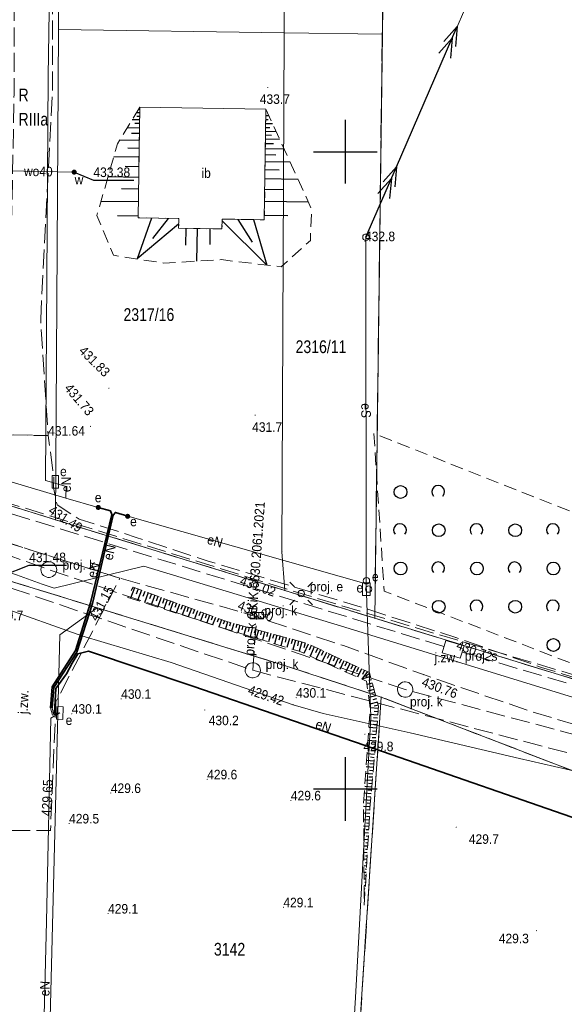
# Model space of a CAD drawing. Header units: metres. Extents: x 7417884 to 7418420, y 5565806 to 5566270.
# Tile 7 of 43: x 7417974 to 7418017, y 5566083 to 5566160. Entities that reach past the tile are written whole.
import ezdxf
from ezdxf.enums import TextEntityAlignment as Align

# ---------------------------------------------------------------- set-up
doc = ezdxf.new("R2010")
doc.units = ezdxf.units.M
for name, pattern in [('1.0_0.5', [1.5, 1, -0.5]), ('1.5_0.5', [2, 1.5, -0.5]), ('219-500', [0]), ('egkk-500', [0]), ('suep_sn_500', [0])]:
    doc.linetypes.add(name, pattern=pattern)
for name, color, linetype in [('000 Inne (niezydentyfikowane)', 7, 'Continuous'), ('203-punkt graniczny', 7, 'Continuous'), ('209-oznaczenie konturu klasyfikacyjnego', 7, 'Continuous'), ('210-oznaczenie konturu użytku gruntowego', 7, 'Continuous'), ('211-numer działki ewidencyjnej', 7, 'Continuous'), ('217-kontur klasyfikacyjny', 7, 'Continuous'), ('218-kontur użytku gruntowego', 7, 'Continuous'), ('219-działka ewidencyjna', 7, 'Continuous'), ('elektroenergetyczne urządzenie techniczne', 7, 'Continuous'), ('elektroenergetyczne urządzenie techniczne-Atr17', 7, 'Continuous'), ('inna budowla', 7, 'Continuous'), ('inna budowla-Atr17', 7, 'Continuous'), ('jezdnia', 7, 'Continuous'), ('jezdnia-Atr17', 7, 'Continuous'), ('komora podziemna - ob. projektowany', 7, 'Continuous'), ('komora podziemna - ob. projektowany-Atr17', 7, 'Continuous'), ('kratka ściekowa - ob. projektowany', 7, 'Continuous'), ('kratka ściekowa - ob. projektowany-Atr17', 7, 'Continuous'), ('latarnia - ob. projektowany', 7, 'Continuous'), ('latarnia - ob. projektowany-Atr17', 7, 'Continuous'), ('obudowa ochronna przewodu', 7, 'Continuous'), ('pikieta naturalna', 7, 'Continuous'), ('pikieta naturalna-Atr2', 7, 'Continuous'), ('pikieta sztuczna', 7, 'Continuous'), ('pikieta sztuczna-Atr2', 7, 'Continuous'), ('przewód elektroenergetyczny podziemny', 7, 'Continuous'), ('przewód elektroenergetyczny podziemny - ob. projektowany', 7, 'Continuous'), ('przewód elektroenergetyczny podziemny-Atr1', 7, 'Continuous'), ('przewód elektroenergetyczny średniego napięcia', 7, 'Continuous'), ('przewód gazowy', 7, 'Continuous'), ('przewód kanalizacyjny - ob. projektowany', 7, 'Continuous'), ('przewód kanalizacyjny - ob. projektowany-Atr1', 7, 'Continuous'), ('przewód specjalny - ob. projektowany', 7, 'Continuous'), ('przewód wodociągowy', 7, 'Continuous'), ('przewód wodociągowy-Atr1', 7, 'Continuous'), ('rzędna', 7, 'Continuous'), ('rzędna-Atr2', 7, 'Continuous'), ('skarpa nieumocniona', 7, 'Continuous'), ('szafa elektroenergetyczna lub kontener', 7, 'Continuous'), ('szafa elektroenergetyczna lub kontener-Atr17', 7, 'Continuous'), ('słup przewodów napowietrznych', 7, 'Continuous'), ('właz do komory lub kanału - okrągły', 7, 'Continuous'), ('właz do komory lub kanału - okrągły-Atr17', 7, 'Continuous'), ('zadrzewienie  zakrzewienie', 7, 'Continuous'), ('zasuwa lub zawór', 7, 'Continuous'), ('zasuwa lub zawór-Atr17', 7, 'Continuous')]:
    doc.layers.add(name, color=color, linetype=linetype)
doc.styles.get("Standard").update_dxf_attribs({"font": 'arial.ttf'})

# ---------------------------------------------------------------- blocks, each defined once
blk = doc.blocks.new('203')
at = {"linetype": 'Continuous', "lineweight": 0}
h = blk.add_hatch(color=0, dxfattribs=at)
edge = h.paths.add_edge_path()
edge.add_arc((0, 0), 0.045, 0, 360)
blk = doc.blocks.new('PW01')
at = {"linetype": 'Continuous', "lineweight": 13}
h = blk.add_hatch(color=0, dxfattribs=at)
edge = h.paths.add_edge_path()
edge.add_arc((0, 0), 0.045, 0, 360)
blk = doc.blocks.new('US25')
at = {"linetype": 'Continuous', "lineweight": 0}
h = blk.add_hatch(color=0, dxfattribs=at)
edge = h.paths.add_edge_path()
edge.add_arc((0, 0), 0.2, 0, 360)
blk = doc.blocks.new('OTZK1')
at = {"color": 0, "linetype": 'Continuous'}
blk.add_circle((0, 0), 0.5, dxfattribs=at)
blk = doc.blocks.new('OTZK2')
at = {"color": 0, "linetype": 'Continuous'}
blk.add_arc((0, 0), 0.5, 318.85, 221.162, dxfattribs=at)
blk = doc.blocks.new('US15')
at = {"color": 0, "linetype": 'Continuous', "lineweight": 13}
blk.add_circle((0, 0), 0.25, dxfattribs=at)
blk = doc.blocks.new('US18')
at = {"color": 0, "linetype": 'Continuous', "lineweight": 13}
for p, q in [((-0.5, -0.25), (-0.5, 0.25)), ((-0.5, 0.25), (0.5, 0.25)), ((0.5, -0.25), (0.5, 0.25)), ((-0.5, -0.25), (0.5, -0.25))]:
    blk.add_line(p, q, dxfattribs=at)
blk = doc.blocks.new('US22')
at = {"color": 0, "linetype": 'Continuous', "lineweight": 13}
blk.add_circle((0, 0), 0.25, dxfattribs=at)
blk = doc.blocks.new('SUEP2')
at = {"color": 0, "linetype": 'Continuous'}
for p, q in [((0, 0), (6.027, 0)), ((5.027, 0), (3.527, 0.5)), ((5.027, 0), (3.527, -0.5)), ((6.027, 0), (4.527, 0.5)), ((6.027, 0), (4.527, -0.5)), ((6.027, 0), (18.027, 0)), ((17.027, 0), (15.527, 0.5)), ((17.027, 0), (15.527, -0.5)), ((18.027, 0), (16.527, 0.5)), ((18.027, 0), (16.527, -0.5))]:
    blk.add_line(p, q, dxfattribs=at)
blk = doc.blocks.new('US05')
at = {"color": 0, "linetype": 'Continuous', "lineweight": 13}
for p, q in [((-0.525, -0.25), (-0.525, 0.25)), ((-0.525, 0.25), (-0.175, 0.25)), ((-0.175, -0.25), (-0.175, 0.25)), ((-0.175, 0.25), (0.175, 0.25)), ((0.175, -0.25), (0.175, 0.25)), ((0.175, 0.25), (0.525, 0.25)), ((0.525, -0.25), (0.525, 0.25)), ((-0.525, -0.25), (-0.175, -0.25)), ((-0.175, -0.25), (0.175, -0.25)), ((0.175, -0.25), (0.525, -0.25))]:
    blk.add_line(p, q, dxfattribs=at)
blk = doc.blocks.new('SM01')
at = {"color": 0, "linetype": 'Continuous', "lineweight": 13}
for p, q in [((-0.53, 0.531), (-0.883, 0.884)), ((0.531, 0.531), (0.884, 0.884)), ((-0.53, -0.53), (-0.883, -0.883)), ((0.531, -0.53), (0.884, -0.883))]:
    blk.add_line(p, q, dxfattribs=at)
blk.add_circle((0, 0), 0.25, dxfattribs=at)

msp = doc.modelspace()

# ---------------------------------------------------------------- linework, layer by layer
at = {"color": 0}
for p, q in [((7418000, 5566147.5), (7418000, 5566152.5)), ((7418000, 5566147.5), (7418000, 5566152.5)), ((7417997.5, 5566150), (7418000, 5566150)), ((7418000, 5566150), (7418002.5, 5566150)), ((7418000, 5566097.5), (7418000, 5566102.5)), ((7418000, 5566097.5), (7418000, 5566102.5)), ((7417997.5, 5566100), (7418000, 5566100)), ((7418000, 5566100), (7418002.5, 5566100))]:
    msp.add_line(p, q, dxfattribs=at)
at = {"layer": '000 Inne (niezydentyfikowane)', "color": 7, "linetype": 'Continuous', "lineweight": 25, "flags": 128}
for points in [[(7417983.85, 5566153.04), (7417983.59, 5566153.04)], [(7417983.86, 5566153.31), (7417983.81, 5566153.32)], [(7417983.84, 5566152.49), (7417983.25, 5566152.5)], [(7417983.85, 5566152.76), (7417983.63, 5566152.77)], [(7417993.75, 5566152.84), (7417993.99, 5566152.84)], [(7417993.75, 5566152.53), (7417993.94, 5566152.53)], [(7417983.84, 5566151.86), (7417982.87, 5566151.87)], [(7417983.84, 5566152.21), (7417983.46, 5566152.22)], [(7417993.73, 5566151.6), (7417994.56, 5566151.59)], [(7417993.74, 5566152.22), (7417994.28, 5566152.21)], [(7417993.74, 5566151.91), (7417994.08, 5566151.91)], [(7417983.82, 5566150.88), (7417982.28, 5566150.9)], [(7417983.83, 5566151.42), (7417983.22, 5566151.43)], [(7417993.73, 5566151.32), (7417994.21, 5566151.31)], [(7417993.73, 5566151.01), (7417994.83, 5566150.99)], [(7417983.81, 5566150.26), (7417982.91, 5566150.27)], [(7417993.71, 5566150.24), (7417995.19, 5566150.22)], [(7417993.72, 5566150.65), (7417994.36, 5566150.64)], [(7417983.8, 5566149.58), (7417981.82, 5566149.61)], [(7417993.7, 5566149.23), (7417995.65, 5566149.2)], [(7417993.71, 5566149.77), (7417994.55, 5566149.76)], [(7417983.79, 5566148.82), (7417982.7, 5566148.84)], [(7417993.69, 5566148.61), (7417994.81, 5566148.59)], [(7417983.78, 5566147.99), (7417981.36, 5566148.02)], [(7417993.68, 5566147.89), (7417996.27, 5566147.85)], [(7417983.76, 5566147.07), (7417982.43, 5566147.09)], [(7417993.67, 5566147.06), (7417995.16, 5566147.04)], [(7417983.75, 5566146.06), (7417980.81, 5566146.1)], [(7417993.65, 5566146.11), (7417997.09, 5566146.06)], [(7417983.73, 5566144.95), (7417982.11, 5566144.98)], [(7417984.77, 5566144.79), (7417983.65, 5566141.59)], [(7417986.09, 5566144.77), (7417984.87, 5566143.18)], [(7417990.32, 5566144.58), (7417993.83, 5566141.1)], [(7417991.56, 5566144.69), (7417992.69, 5566142.9)], [(7417992.79, 5566144.67), (7417993.83, 5566141.1)], [(7417993.64, 5566145.01), (7417995.48, 5566144.99)], [(7417986.91, 5566144.31), (7417983.65, 5566141.59)], [(7417987.47, 5566143.98), (7417987.45, 5566142.67)], [(7417988.36, 5566143.97), (7417988.32, 5566141.42)], [(7417989.37, 5566143.95), (7417989.36, 5566142.72)], [(7417983.45, 5566115.79), (7417983.14, 5566114.96)], [(7417983.72, 5566115.69), (7417983.57, 5566115.28)], [(7417983.99, 5566115.59), (7417983.69, 5566114.78)], [(7417984.25, 5566115.49), (7417984.11, 5566115.09)], [(7417984.52, 5566115.4), (7417984.23, 5566114.61)], [(7417984.77, 5566115.3), (7417984.63, 5566114.91)], [(7417985.03, 5566115.21), (7417984.75, 5566114.44)], [(7417985.28, 5566115.11), (7417985.14, 5566114.73)], [(7417985.53, 5566115.02), (7417985.26, 5566114.27)], [(7417985.78, 5566114.93), (7417985.64, 5566114.56)], [(7417986.02, 5566114.84), (7417985.75, 5566114.11)], [(7417986.26, 5566114.76), (7417986.13, 5566114.4)], [(7417986.49, 5566114.67), (7417986.23, 5566113.96)], [(7417986.73, 5566114.58), (7417986.6, 5566114.23)], [(7417986.97, 5566114.5), (7417986.71, 5566113.8)], [(7417987.2, 5566114.41), (7417987.08, 5566114.07)], [(7417987.44, 5566114.32), (7417987.19, 5566113.65)], [(7417987.67, 5566114.24), (7417987.55, 5566113.9)], [(7417987.91, 5566114.15), (7417987.67, 5566113.5)], [(7417988.15, 5566114.06), (7417988.03, 5566113.74)], [(7417988.38, 5566113.98), (7417988.15, 5566113.34)], [(7417988.62, 5566113.89), (7417988.5, 5566113.58)], [(7417988.85, 5566113.8), (7417988.63, 5566113.19)], [(7417989.09, 5566113.72), (7417988.98, 5566113.41)], [(7417989.33, 5566113.63), (7417989.11, 5566113.03)], [(7417989.56, 5566113.54), (7417989.45, 5566113.25)], [(7417989.8, 5566113.46), (7417989.58, 5566112.88)], [(7417990.03, 5566113.37), (7417989.93, 5566113.09)], [(7417990.27, 5566113.28), (7417990.06, 5566112.72)], [(7417990.51, 5566113.2), (7417990.4, 5566112.92)], [(7417990.75, 5566113.12), (7417990.59, 5566112.56)], [(7417990.99, 5566113.06), (7417990.91, 5566112.77)], [(7417991.23, 5566112.99), (7417991.07, 5566112.41)], [(7417991.47, 5566112.93), (7417991.39, 5566112.63)], [(7417991.72, 5566112.86), (7417991.55, 5566112.27)], [(7417991.96, 5566112.79), (7417991.88, 5566112.49)], [(7417992.2, 5566112.73), (7417992.04, 5566112.12)], [(7417992.44, 5566112.66), (7417992.36, 5566112.35)], [(7417992.69, 5566112.6), (7417992.52, 5566111.97)], [(7417992.93, 5566112.53), (7417992.84, 5566112.22)], [(7417993.17, 5566112.46), (7417993, 5566111.83)], [(7417993.41, 5566112.4), (7417993.33, 5566112.08)], [(7417993.66, 5566112.33), (7417993.48, 5566111.68)], [(7417993.9, 5566112.27), (7417993.81, 5566111.94)], [(7417994.14, 5566112.2), (7417993.96, 5566111.53)], [(7417994.38, 5566112.13), (7417994.29, 5566111.8)], [(7417994.63, 5566112.07), (7417994.44, 5566111.39)], [(7417994.87, 5566112), (7417994.77, 5566111.66)], [(7417995.11, 5566111.94), (7417994.92, 5566111.24)], [(7417995.35, 5566111.87), (7417995.26, 5566111.52)], [(7417995.6, 5566111.8), (7417995.4, 5566111.09)], [(7417995.84, 5566111.74), (7417995.74, 5566111.38)], [(7417996.08, 5566111.67), (7417995.88, 5566110.95)], [(7417996.33, 5566111.61), (7417996.23, 5566111.24)], [(7417996.58, 5566111.54), (7417996.38, 5566110.8)], [(7417996.84, 5566111.47), (7417996.73, 5566111.08)], [(7417997.08, 5566111.37), (7417996.74, 5566110.63)], [(7417997.32, 5566111.25), (7417997.16, 5566110.89)], [(7417997.56, 5566111.14), (7417997.23, 5566110.42)], [(7417997.8, 5566111.03), (7417997.64, 5566110.67)], [(7417998.04, 5566110.92), (7417997.71, 5566110.21)], [(7417998.27, 5566110.81), (7417998.11, 5566110.46)], [(7417998.51, 5566110.7), (7417998.18, 5566110)], [(7417998.74, 5566110.59), (7417998.58, 5566110.24)], [(7417998.97, 5566110.49), (7417998.65, 5566109.79)], [(7417999.2, 5566110.38), (7417999.04, 5566110.03)], [(7417999.43, 5566110.27), (7417999.11, 5566109.59)], [(7417999.66, 5566110.17), (7417999.5, 5566109.83)], [(7417999.88, 5566110.06), (7417999.57, 5566109.38)], [(7418000.11, 5566109.96), (7417999.96, 5566109.62)], [(7418000.34, 5566109.85), (7418000.03, 5566109.18)], [(7418000.58, 5566109.74), (7418000.42, 5566109.41)], [(7418000.81, 5566109.63), (7418000.5, 5566108.97)], [(7418001.04, 5566109.53), (7418000.88, 5566109.2)], [(7418001.27, 5566109.42), (7418000.96, 5566108.77)], [(7418001.73, 5566109.21), (7418001.29, 5566108.62)], [(7418001.5, 5566109.31), (7418001.35, 5566108.99)], [(7418001.91, 5566109.06), (7418001.6, 5566108.84)], [(7418001.98, 5566108.81), (7418001.29, 5566108.62)], [(7418002.11, 5566108.31), (7418001.7, 5566108.2)], [(7418002.05, 5566108.56), (7418001.85, 5566108.51)], [(7418002.25, 5566107.81), (7418001.77, 5566107.68)], [(7418002.18, 5566108.06), (7418001.96, 5566108)], [(7418002.32, 5566107.56), (7418002.06, 5566107.49)], [(7418002.39, 5566107.31), (7418001.84, 5566107.17)], [(7418002.52, 5566106.82), (7418001.91, 5566106.65)], [(7418002.45, 5566107.07), (7418002.16, 5566106.99)], [(7418002.59, 5566106.31), (7418001.95, 5566106.37)], [(7418002.57, 5566106.05), (7418002.25, 5566106.08)], [(7418002.59, 5566106.57), (7418002.26, 5566106.5)], [(7418002.51, 5566105.28), (7418001.88, 5566105.34)], [(7418002.55, 5566105.8), (7418001.92, 5566105.85)], [(7418002.53, 5566105.54), (7418002.21, 5566105.57)], [(7418002.46, 5566104.77), (7418001.84, 5566104.82)], [(7418002.44, 5566104.51), (7418002.13, 5566104.54)], [(7418002.49, 5566105.03), (7418002.17, 5566105.05)], [(7418002.38, 5566103.74), (7418001.77, 5566103.79)], [(7418002.42, 5566104.25), (7418001.81, 5566104.3)], [(7418002.4, 5566104), (7418002.09, 5566104.02)], [(7418002.33, 5566103.22), (7418001.74, 5566103.27)], [(7418002.31, 5566102.97), (7418002.01, 5566102.99)], [(7418002.35, 5566103.48), (7418002.05, 5566103.51)], [(7418002.24, 5566102.19), (7418001.66, 5566102.24)], [(7418002.29, 5566102.71), (7418001.7, 5566102.76)], [(7418002.27, 5566102.45), (7418001.97, 5566102.48)], [(7418002.2, 5566101.68), (7418001.63, 5566101.73)], [(7418002.18, 5566101.42), (7418001.89, 5566101.45)], [(7418002.22, 5566101.94), (7418001.93, 5566101.96)], [(7418002.11, 5566100.65), (7418001.56, 5566100.7)], [(7418002.16, 5566101.16), (7418001.59, 5566101.21)], [(7418002.14, 5566100.91), (7418001.85, 5566100.93)], [(7418002.07, 5566100.13), (7418001.52, 5566100.18)], [(7418002.05, 5566099.88), (7418001.77, 5566099.9)], [(7418002.09, 5566100.39), (7418001.81, 5566100.42)], [(7418001.98, 5566099.1), (7418001.45, 5566099.15)], [(7418002.03, 5566099.62), (7418001.48, 5566099.67)], [(7418002, 5566099.36), (7418001.73, 5566099.38)], [(7418001.94, 5566098.59), (7418001.42, 5566098.63)], [(7418001.92, 5566098.33), (7418001.67, 5566098.35)], [(7418001.96, 5566098.85), (7418001.7, 5566098.87)], [(7418001.91, 5566098.07), (7418001.42, 5566098.1)], [(7418001.87, 5566097.56), (7418001.43, 5566097.58)], [(7418001.89, 5566097.82), (7418001.66, 5566097.83)], [(7418001.84, 5566097.04), (7418001.43, 5566097.07)], [(7418001.83, 5566096.78), (7418001.63, 5566096.8)], [(7418001.86, 5566097.3), (7418001.65, 5566097.31)], [(7418001.81, 5566096.53), (7418001.44, 5566096.55)], [(7418001.78, 5566096.01), (7418001.44, 5566096.03)], [(7418001.8, 5566096.27), (7418001.62, 5566096.28)], [(7418001.75, 5566095.5), (7418001.44, 5566095.51)], [(7418001.74, 5566095.24), (7418001.59, 5566095.25)], [(7418001.77, 5566095.75), (7418001.61, 5566095.76)], [(7418001.72, 5566094.98), (7418001.45, 5566095)], [(7418001.69, 5566094.46), (7418001.45, 5566094.48)], [(7418001.71, 5566094.72), (7418001.58, 5566094.73)], [(7418001.66, 5566093.95), (7418001.46, 5566093.96)], [(7418001.65, 5566093.69), (7418001.55, 5566093.7)], [(7418001.68, 5566094.21), (7418001.57, 5566094.21)], [(7418001.63, 5566093.43), (7418001.46, 5566093.44)], [(7418001.6, 5566092.92), (7418001.46, 5566092.92)], [(7418001.62, 5566093.17), (7418001.54, 5566093.18)], [(7418001.57, 5566092.4), (7418001.47, 5566092.41)], [(7418001.56, 5566092.14), (7418001.51, 5566092.15)], [(7418001.59, 5566092.66), (7418001.53, 5566092.66)], [(7418001.54, 5566091.88), (7418001.47, 5566091.89)], [(7418001.51, 5566091.37), (7418001.48, 5566091.37)], [(7418001.52, 5566091.63), (7418001.5, 5566091.63)]]:
    msp.add_lwpolyline(points, dxfattribs=at)
at = {"layer": '217-kontur klasyfikacyjny', "color": 92, "linetype": 'egkk-500', "lineweight": 18, "flags": 128}
for points in [[(7418002.31, 5566113.39), (7418003.01, 5566168.1)], [(7418003.01, 5566168.1), (7418002.31, 5566113.39)], [(7417973.25, 5566122.36), (7417977.24, 5566121.12)], [(7417977.24, 5566121.12), (7417995.25, 5566115.57)], [(7417980.52, 5566114.21), (7417973.19, 5566116.46)], [(7417995.25, 5566115.57), (7418002.31, 5566113.39)], [(7417995.31, 5566109.66), (7417980.52, 5566114.21)], [(7418002.31, 5566113.39), (7418021.68, 5566107.46)], [(7418002.81, 5566107.21), (7417995.31, 5566109.66)], [(7418021.79, 5566099.9), (7418002.81, 5566107.21)]]:
    msp.add_lwpolyline(points, dxfattribs=at)
at = {"layer": '217-kontur klasyfikacyjny', "color": 92, "linetype": 'egkk-500', "lineweight": 18}
for points in [[(7418000.565, 5566072.648), (7418002.81, 5566107.21)], [(7418002.81, 5566107.21), (7418000.565, 5566072.648)]]:
    msp.add_lwpolyline(points, dxfattribs=at)
at = {"layer": '218-kontur użytku gruntowego', "color": 3, "linetype": '1.0_0.5', "lineweight": 18, "ltscale": 2, "flags": 128}
for points in [[(7418002.31, 5566113.39), (7418003.01, 5566168.1)], [(7418003.01, 5566168.1), (7418002.31, 5566113.39)], [(7417973.25, 5566122.36), (7417977.24, 5566121.12)], [(7417977.24, 5566121.12), (7417973.25, 5566122.36)], [(7417977.24, 5566121.12), (7417995.25, 5566115.57)], [(7417995.25, 5566115.57), (7417977.24, 5566121.12)], [(7417973.19, 5566116.46), (7417980.52, 5566114.21)], [(7417980.52, 5566114.21), (7417973.19, 5566116.46)], [(7417995.25, 5566115.57), (7418002.31, 5566113.39)], [(7418002.31, 5566113.39), (7417995.25, 5566115.57)], [(7417980.52, 5566114.21), (7417995.31, 5566109.66)], [(7417995.31, 5566109.66), (7417980.52, 5566114.21)], [(7418002.31, 5566113.39), (7418021.68, 5566107.46)], [(7418021.68, 5566107.46), (7418002.31, 5566113.39)], [(7417995.31, 5566109.66), (7418002.81, 5566107.21)], [(7418002.81, 5566107.21), (7417995.31, 5566109.66)], [(7418002.81, 5566107.21), (7418021.79, 5566099.9)], [(7418021.79, 5566099.9), (7418002.81, 5566107.21)]]:
    msp.add_lwpolyline(points, dxfattribs=at)
at = {"layer": '218-kontur użytku gruntowego', "color": 3, "linetype": '1.0_0.5', "lineweight": 18, "ltscale": 2}
for points in [[(7418000.565, 5566072.648), (7418002.81, 5566107.21)], [(7418002.81, 5566107.21), (7418000.565, 5566072.648)]]:
    msp.add_lwpolyline(points, dxfattribs=at)
at = {"layer": '219-działka ewidencyjna', "color": 7, "linetype": '219-500', "lineweight": 18, "flags": 128}
for points in [[(7417995.19, 5566159.33), (7417995.37, 5566201.89)], [(7417977.49, 5566159.58), (7417977.67, 5566188.09)], [(7418003.01, 5566168.1), (7418002.9, 5566159.22)], [(7417977.24, 5566121.12), (7417977.49, 5566159.58)], [(7417977.49, 5566159.58), (7417995.19, 5566159.33)], [(7417995.02, 5566118.61), (7417995.19, 5566159.33)], [(7417995.19, 5566159.33), (7418002.9, 5566159.22)], [(7418002.31, 5566113.39), (7418002.9, 5566159.22)], [(7417973.25, 5566122.36), (7417977.24, 5566121.12)], [(7417995.25, 5566115.57), (7417977.24, 5566121.12)], [(7417995.02, 5566118.61), (7417995.25, 5566115.57)], [(7417973.19, 5566116.46), (7417980.52, 5566114.21)], [(7417995.25, 5566115.57), (7418002.31, 5566113.39)], [(7417977.58, 5566112.09), (7417980.52, 5566114.21)], [(7417995.31, 5566109.66), (7417980.52, 5566114.21)], [(7418021.68, 5566107.46), (7418002.31, 5566113.39)], [(7418002.81, 5566107.21), (7417995.31, 5566109.66)], [(7418021.79, 5566099.9), (7418002.81, 5566107.21)]]:
    msp.add_lwpolyline(points, dxfattribs=at)
at = {"layer": '219-działka ewidencyjna', "color": 7, "linetype": '219-500', "lineweight": 18}
for points in [[(7417976.755, 5566078.92), (7417977.58, 5566112.09)], [(7418002.81, 5566107.21), (7418000.565, 5566072.648)]]:
    msp.add_lwpolyline(points, dxfattribs=at)
at = {"layer": 'elektroenergetyczne urządzenie techniczne', "color": 1, "linetype": 'Continuous', "lineweight": 18, "flags": 128}
msp.add_lwpolyline([(7418001.95, 5566115.18), (7418001.35, 5566115.18), (7418001.35, 5566116.18), (7418001.95, 5566116.18)], close=True, dxfattribs=at)
at = {"layer": 'inna budowla', "color": 7, "linetype": 'Continuous', "lineweight": 18, "flags": 128}
msp.add_lwpolyline([(7417983.86, 5566153.49), (7417983.73, 5566144.81), (7417986.92, 5566144.76), (7417986.91, 5566143.99), (7417990.31, 5566143.94), (7417990.32, 5566144.71), (7417993.63, 5566144.66), (7417993.76, 5566153.34)], close=True, dxfattribs=at)
at = {"layer": 'jezdnia', "color": 7, "linetype": '1.5_0.5', "lineweight": 18, "flags": 128}
for points in [[(7418031.82, 5566104.75), (7418023.52, 5566107.01), (7418015.39, 5566109.54), (7418008.66, 5566111.88), (7418000.97, 5566114.35), (7417992.84, 5566116.79), (7417989.14, 5566117.91), (7417983.57, 5566119.74), (7417979.09, 5566121.18), (7417977.38, 5566122.29), (7417977.08, 5566123.65), (7417977.11, 5566124.45), (7417976.67, 5566127.72), (7417973.49, 5566127.79), (7417973.08, 5566124.5), (7417971.88, 5566123.75), (7417970.14, 5566123.74), (7417968.67, 5566123.97), (7417968.55, 5566125.54), (7417962.09, 5566127.5), (7417962.16, 5566125.97), (7417952.02, 5566129.41), (7417947.37, 5566131.38), (7417944.11, 5566133.28), (7417940.94, 5566136.57), (7417937.25, 5566146.15), (7417936.65, 5566153.82), (7417937.17, 5566182.38), (7417937.37, 5566201.25), (7417937.46, 5566203.15), (7417937.9, 5566212.37), (7417937.8, 5566218.49), (7417941.11, 5566219.86), (7417941.03, 5566222.13), (7417941, 5566222.98), (7417937.08, 5566223.49), (7417936.87, 5566225.59), (7417932.73, 5566225.63), (7417932.69, 5566225.36), (7417932.84, 5566221.11), (7417932.91, 5566219.54), (7417932.91, 5566219.38), (7417934.62, 5566218.28), (7417934.42, 5566214.77), (7417935.02, 5566213.05), (7417934.67, 5566200.06), (7417934.36, 5566192.92), (7417933.73, 5566181.99), (7417933.76, 5566167), (7417933.36, 5566144.91), (7417934.47, 5566144.74), (7417935.36, 5566139.31), (7417937.8, 5566135.23), (7417941.71, 5566130.56), (7417945.01, 5566128.01), (7417947.69, 5566127.12), (7417952.01, 5566125.78), (7417960.93, 5566123.11), (7417968.74, 5566120.91), (7417973.05, 5566119.46), (7417982.3, 5566116.53), (7417991.85, 5566113.87), (7417999.84, 5566111.25), (7418006.13, 5566108.97), (7418014.33, 5566106.16), (7418022.98, 5566103.54), (7418031.13, 5566101.12)], [(7417976.08, 5566136.83), (7417977, 5566154.67), (7417977.02, 5566159.58), (7417976.96, 5566170.6), (7417977, 5566177.66), (7417977.15, 5566184.55), (7417977.45, 5566190.52), (7417977.31, 5566200.91), (7417974.85, 5566201.16), (7417974.27, 5566185.15), (7417974.04, 5566170.88), (7417973.99, 5566154.49), (7417973.49, 5566127.79), (7417976.67, 5566127.72)], [(7417982.3, 5566116.53), (7417973.05, 5566119.46), (7417973.01, 5566110.11), (7417972.2, 5566096.73), (7417976.85, 5566096.73), (7417977.28, 5566106.84)]]:
    msp.add_lwpolyline(points, close=True, dxfattribs=at)
at = {"layer": 'komora podziemna - ob. projektowany', "color": 34, "linetype": 'Continuous', "lineweight": 18, "flags": 128}
for points in [[(7417977.34, 5566117.19), (7417977.32, 5566117.06), (7417977.28, 5566116.94), (7417977.21, 5566116.83), (7417977.12, 5566116.74), (7417977.01, 5566116.67), (7417976.89, 5566116.62), (7417976.77, 5566116.6), (7417976.64, 5566116.6), (7417976.51, 5566116.63), (7417976.4, 5566116.69), (7417976.29, 5566116.76), (7417976.21, 5566116.86), (7417976.15, 5566116.98), (7417976.11, 5566117.1), (7417976.1, 5566117.23), (7417976.12, 5566117.36), (7417976.16, 5566117.48), (7417976.23, 5566117.59), (7417976.32, 5566117.68), (7417976.43, 5566117.75), (7417976.55, 5566117.8), (7417976.67, 5566117.82), (7417976.8, 5566117.82), (7417976.93, 5566117.79), (7417977.04, 5566117.73), (7417977.15, 5566117.66), (7417977.23, 5566117.56), (7417977.29, 5566117.44), (7417977.33, 5566117.32)], [(7417993.28, 5566109.54), (7417993.32, 5566109.42), (7417993.33, 5566109.29), (7417993.31, 5566109.17), (7417993.27, 5566109.05), (7417993.2, 5566108.95), (7417993.12, 5566108.86), (7417993.01, 5566108.79), (7417992.9, 5566108.74), (7417992.77, 5566108.72), (7417992.65, 5566108.72), (7417992.53, 5566108.75), (7417992.42, 5566108.8), (7417992.32, 5566108.88), (7417992.24, 5566108.97), (7417992.18, 5566109.08), (7417992.14, 5566109.2), (7417992.13, 5566109.33), (7417992.15, 5566109.45), (7417992.19, 5566109.57), (7417992.26, 5566109.67), (7417992.34, 5566109.76), (7417992.45, 5566109.83), (7417992.56, 5566109.88), (7417992.69, 5566109.9), (7417992.81, 5566109.9), (7417992.93, 5566109.87), (7417993.04, 5566109.82), (7417993.14, 5566109.74), (7417993.22, 5566109.65)], [(7418005.12, 5566107.37), (7418005.02, 5566107.29), (7418004.9, 5566107.23), (7418004.78, 5566107.2), (7418004.65, 5566107.2), (7418004.53, 5566107.22), (7418004.41, 5566107.26), (7418004.31, 5566107.33), (7418004.22, 5566107.42), (7418004.15, 5566107.53), (7418004.11, 5566107.65), (7418004.09, 5566107.77), (7418004.09, 5566107.9), (7418004.13, 5566108.02), (7418004.18, 5566108.13), (7418004.27, 5566108.23), (7418004.36, 5566108.31), (7418004.48, 5566108.37), (7418004.6, 5566108.4), (7418004.73, 5566108.4), (7418004.85, 5566108.38), (7418004.97, 5566108.34), (7418005.07, 5566108.27), (7418005.16, 5566108.18), (7418005.23, 5566108.07), (7418005.27, 5566107.95), (7418005.29, 5566107.83), (7418005.29, 5566107.7), (7418005.25, 5566107.58), (7418005.2, 5566107.47)]]:
    msp.add_lwpolyline(points, close=True, dxfattribs=at)
at = {"layer": 'komora podziemna - ob. projektowany', "color": 7, "linetype": 'Continuous', "lineweight": 18, "flags": 128}
msp.add_lwpolyline([(7418007.87, 5566111.65), (7418009.31, 5566111.22), (7418009.02, 5566110.26), (7418007.59, 5566110.69)], close=True, dxfattribs=at)
at = {"layer": 'obudowa ochronna przewodu', "color": 7, "linetype": 'Continuous', "lineweight": 35, "flags": 128}
for points in [[(7417976.85, 5566106.35), (7417976.98, 5566108), (7417978.81, 5566110.87), (7417979.98, 5566114.61), (7417981.66, 5566121.54), (7417981.55, 5566121.82), (7417980.6, 5566122.09)], [(7417982.91, 5566121.39), (7417981.95, 5566121.7), (7417981.78, 5566121.48), (7417980.14, 5566114.56), (7417978.92, 5566110.74), (7417977.1, 5566107.95), (7417976.98, 5566106.36)], [(7417977.16, 5566105.96), (7417977.26, 5566107.87), (7417978.11, 5566109.04), (7417978.56, 5566109.87), (7417979, 5566110.61), (7417979.84, 5566110.82), (7417988.02, 5566108.07), (7418002.32, 5566103.14), (7418019.65, 5566097.13), (7418020.05, 5566097.42)]]:
    msp.add_lwpolyline(points, dxfattribs=at)
at = {"layer": 'przewód elektroenergetyczny podziemny', "color": 1, "linetype": 'Continuous', "lineweight": 18, "flags": 128}
for points in [[(7417976.97, 5566176.35), (7417976.67, 5566155.93), (7417976.45, 5566124.2), (7417977.11, 5566124.03)], [(7418001.63, 5566116.09), (7418001.61, 5566143.29)], [(7417961.63, 5566127.71), (7417978.06, 5566122.81)], [(7417977.11, 5566124.03), (7417978.07, 5566123.73), (7417978.06, 5566122.81)], [(7417980.6, 5566122.09), (7417978.06, 5566122.81)], [(7417980.6, 5566122.09), (7417981.55, 5566121.82), (7417981.66, 5566121.54), (7417979.98, 5566114.61), (7417978.81, 5566110.87), (7417976.98, 5566108), (7417976.85, 5566106.35), (7417977.01, 5566105.78), (7417977.44, 5566105.88), (7417977.59, 5566105.96)], [(7417982.91, 5566121.39), (7417981.95, 5566121.7), (7417981.78, 5566121.48), (7417980.14, 5566114.56), (7417978.92, 5566110.74), (7417977.1, 5566107.95), (7417976.98, 5566106.36), (7417977.08, 5566105.9), (7417977.44, 5566105.88), (7417977.59, 5566105.96)], [(7418001.63, 5566116.09), (7417982.91, 5566121.39)], [(7417977.59, 5566105.96), (7417977.44, 5566105.95), (7417977.16, 5566105.96), (7417977.26, 5566107.87), (7417978.11, 5566109.04), (7417978.56, 5566109.87), (7417979, 5566110.61), (7417979.84, 5566110.82), (7417988.02, 5566108.07), (7418002.32, 5566103.14), (7418019.65, 5566097.13), (7418020.05, 5566097.42), (7418020.22, 5566097.52)]]:
    msp.add_lwpolyline(points, dxfattribs=at)
at = {"layer": 'przewód elektroenergetyczny podziemny', "color": 1, "linetype": 'Continuous', "lineweight": 18}
for points in [[(7418001.63, 5566116.09), (7418001.99, 5566105.63), (7418000.78, 5566083.63), (7418000.15, 5566072.757)], [(7417976.27, 5566079.047), (7417976.54, 5566089.61), (7417976.88, 5566105.55), (7417977.59, 5566105.96)]]:
    msp.add_lwpolyline(points, dxfattribs=at)
at = {"layer": 'przewód elektroenergetyczny podziemny - ob. projektowany', "color": 1, "linetype": '1.5_0.5', "lineweight": 18, "flags": 128}
msp.add_lwpolyline([(7418361.24, 5566075.39), (7418360.69, 5566075.39), (7418308.31, 5566075.94), (7418287.44, 5566075.8), (7418255.52, 5566074.64), (7418202.8, 5566072.82), (7418164.99, 5566071.51), (7418149.55, 5566072.5), (7418137.95, 5566074.17), (7418126.54, 5566076.63), (7418097.71, 5566085.19), (7418047.1, 5566100.25), (7417996.53, 5566115.33), (7417962.68, 5566125.79), (7417951.74, 5566131.3), (7417946.52, 5566135.46), (7417943.65, 5566141.73), (7417942.61, 5566148.31), (7417943.11, 5566186.44), (7417943.16, 5566208.03), (7417941.95, 5566209.01), (7417941.31, 5566230.98), (7417943.4, 5566234.5)], dxfattribs=at)
at = {"layer": 'przewód elektroenergetyczny średniego napięcia', "color": 1, "linetype": 'suep_sn_500', "lineweight": 18, "flags": 128}
msp.add_lwpolyline([(7418016.44, 5566177.48), (7418001.61, 5566143.29)], dxfattribs=at)
at = {"layer": 'przewód gazowy', "color": 52, "linetype": 'Continuous', "lineweight": 18}
msp.add_lwpolyline([(7418021.91, 5566100.5), (7418013.66, 5566102.38), (7418005.08, 5566104.4), (7417998.25, 5566105.92), (7417995.89, 5566106.61), (7417986.32, 5566109.92), (7417979.31, 5566112), (7417972.83, 5566114.32), (7417961.96, 5566118.02), (7417954.46, 5566120.48), (7417947.32, 5566123.09), (7417942.34, 5566125.15), (7417935.21, 5566138.09), (7417934.54, 5566141.1), (7417934.7, 5566162.24)], dxfattribs=at)
at = {"layer": 'przewód kanalizacyjny - ob. projektowany', "color": 34, "linetype": '1.5_0.5', "lineweight": 18, "flags": 128}
for points in [[(7417938.49, 5566154.3), (7417940.79, 5566135.1), (7417954.21, 5566125.24), (7417976.72, 5566117.21), (7418004.69, 5566107.8), (7418024.97, 5566102.41), (7418051.36, 5566095.5), (7418081.3, 5566086.04), (7418102.03, 5566080.17), (7418129.81, 5566072.19), (7418144.33, 5566068.67), (7418174.6, 5566067.82), (7418231.82, 5566069.17), (7418283.29, 5566070.61), (7418333.33, 5566071.63), (7418365.14, 5566072.17), (7418365.2, 5566054.91), (7418365.84, 5566015.77), (7418366.17, 5565991.85), (7418366.39, 5565965.09), (7418366.68, 5565946.59), (7418359.92, 5565946.62)], [(7418368.41, 5565908.76), (7418368.18, 5565921.84), (7418367.75, 5565943.06), (7418367.44, 5565950.81), (7418367.26, 5565968.23), (7418367.1, 5565988.68), (7418366.63, 5566028.84), (7418366.45, 5566068.07), (7418356.6, 5566070.9), (7418309.2, 5566070.05), (7418276.31, 5566069.04), (7418237.27, 5566067.98), (7418193.37, 5566066.99), (7418147.98, 5566065.89), (7418090.67, 5566081.76), (7418066.29, 5566088.62), (7418028.57, 5566099.91), (7417992.73, 5566109.31), (7417958.86, 5566120.82), (7417943.69, 5566125.74), (7417936.39, 5566141.2)], [(7417992.73, 5566109.31), (7417993.04, 5566113.59)]]:
    msp.add_lwpolyline(points, dxfattribs=at)
at = {"layer": 'przewód specjalny - ob. projektowany', "color": 7, "linetype": '1.5_0.5', "lineweight": 18, "flags": 128}
for points in [[(7418007.73, 5566111.17), (7417957.25, 5566126.66), (7417951.06, 5566129.56), (7417946.16, 5566134.27)], [(7418069.09, 5566092.97), (7418009.17, 5566110.74)]]:
    msp.add_lwpolyline(points, dxfattribs=at)
at = {"layer": 'przewód wodociągowy', "color": 5, "linetype": 'Continuous', "lineweight": 18, "flags": 128}
for points in [[(7417978.71, 5566148.4), (7417973.44, 5566148.51)], [(7417931.47, 5566139.8), (7417933.5, 5566139.43), (7417934.4, 5566139.39), (7417935.53, 5566130.65), (7417939.02, 5566129.4), (7417973.35, 5566117.08), (7417974.17, 5566116.79), (7417976.19, 5566116.06)], [(7417976.19, 5566116.06), (7417977.14, 5566115.74), (7417984.19, 5566117.47), (7417999.69, 5566112.76), (7418023.27, 5566105.52), (7418059.23, 5566094.8), (7418077.52, 5566089.24)]]:
    msp.add_lwpolyline(points, dxfattribs=at)
at = {"layer": 'rzędna-Atr2', "color": 7, "flags": 128}
for points in [[(7417978.71, 5566148.4), (7417980.22, 5566147.78), (7417983.398, 5566147.78)], [(7417973.07, 5566116.72), (7417975.18, 5566117.56), (7417978.097, 5566117.56)]]:
    msp.add_lwpolyline(points, dxfattribs=at)
at = {"layer": 'skarpa nieumocniona', "color": 7, "linetype": '1.0_0.5', "lineweight": 18, "flags": 128}
for points in [[(7417983.86, 5566153.49), (7417982.11, 5566150.62), (7417980.49, 5566144.99), (7417981.8, 5566141.88), (7417985.71, 5566141.26), (7417990.24, 5566141.53), (7417994.95, 5566140.97), (7417997.25, 5566143.04), (7417997.34, 5566145.51), (7417993.76, 5566153.34), (7417993.63, 5566144.66), (7417990.32, 5566144.71), (7417990.31, 5566143.94), (7417986.91, 5566143.99), (7417986.92, 5566144.76), (7417983.73, 5566144.81)], [(7417983.86, 5566153.49), (7417982.11, 5566150.62), (7417980.49, 5566144.99), (7417981.8, 5566141.88), (7417985.71, 5566141.26), (7417990.24, 5566141.53), (7417994.95, 5566140.97), (7417997.25, 5566143.04), (7417997.34, 5566145.51), (7417993.76, 5566153.34), (7417993.63, 5566144.66), (7417990.32, 5566144.71), (7417990.31, 5566143.94), (7417986.91, 5566143.99), (7417986.92, 5566144.76), (7417983.73, 5566144.81)], [(7417982.91, 5566115.03), (7417990.23, 5566112.67), (7417996.37, 5566110.8), (7418001.66, 5566108.46), (7418001.95, 5566106.35), (7418001.42, 5566098.75), (7418001.48, 5566090.87), (7418001.93, 5566098.49), (7418002.61, 5566106.49), (7418001.89, 5566109.13), (7417996.9, 5566111.45), (7417990.61, 5566113.16), (7417983.33, 5566115.83)], [(7417982.91, 5566115.03), (7417990.23, 5566112.67), (7417996.37, 5566110.8), (7418001.66, 5566108.46), (7418001.95, 5566106.35), (7418001.42, 5566098.75), (7418001.48, 5566090.87), (7418001.93, 5566098.49), (7418002.61, 5566106.49), (7418001.89, 5566109.13), (7417996.9, 5566111.45), (7417990.61, 5566113.16), (7417983.33, 5566115.83)]]:
    msp.add_lwpolyline(points, close=True, dxfattribs=at)
at = {"layer": 'zadrzewienie  zakrzewienie', "color": 7, "linetype": '1.0_0.5', "lineweight": 18, "flags": 128}
msp.add_lwpolyline([(7418002.24, 5566127.89), (7418003.04, 5566115.52), (7418019.43, 5566109.21), (7418021.01, 5566120.45)], close=True, dxfattribs=at)

# ---------------------------------------------------------------- block references
at = {"layer": '203-punkt graniczny', "color": 7, "linetype": 'Continuous', "lineweight": 18}
for p in [(7417977.49, 5566159.58), (7417995.19, 5566159.33), (7418002.9, 5566159.22), (7417977.24, 5566121.12), (7417995.02, 5566118.61), (7417995.25, 5566115.57), (7417980.52, 5566114.21), (7418002.31, 5566113.39), (7417977.58, 5566112.09), (7417995.31, 5566109.66), (7418002.81, 5566107.21)]:
    msp.add_blockref('203', p, dxfattribs=at)
at = {"layer": 'elektroenergetyczne urządzenie techniczne', "color": 1, "linetype": 'Continuous', "lineweight": 18}
for p, rotation in [((7417980.6, 5566122.09), 347.56), ((7417982.91, 5566121.39), 342.897)]:
    msp.add_blockref('US25', p, dxfattribs=dict(at, rotation=rotation))
at = {"layer": 'kratka ściekowa - ob. projektowany', "color": 34, "linetype": 'Continuous', "lineweight": 18}
msp.add_blockref('US05', (7417993.04, 5566113.59), dxfattribs=at)
at = {"layer": 'latarnia - ob. projektowany', "color": 7, "linetype": 'Continuous', "lineweight": 18}
msp.add_blockref('SM01', (7417996.53, 5566115.33), dxfattribs=at)
at = {"layer": 'pikieta naturalna', "color": 7, "linetype": 'Continuous', "lineweight": 13}
for p in [(7417993.9, 5566155.03), (7418001.54, 5566142.98), (7417992.92, 5566129.33), (7417982.4, 5566107.07), (7417996.13, 5566107.16), (7417978.52, 5566105.9), (7417988.97, 5566106.19), (7418001.53, 5566104.29), (7417989.15, 5566100.75), (7417981.59, 5566099.68), (7417995.72, 5566099.1), (7417978.31, 5566097.29), (7418008.7, 5566096.99), (7417995.13, 5566090.71), (7417981.37, 5566090.22), (7418015, 5566088.88)]:
    msp.add_blockref('PW01', p, dxfattribs=at)
at = {"layer": 'pikieta sztuczna', "color": 7, "linetype": 'Continuous', "lineweight": 13}
for p in [(7417981.44, 5566131.44), (7417980, 5566128.45), (7417976.67, 5566127.72), (7417977.38, 5566122.29), (7417992.84, 5566116.79), (7417982.3, 5566116.53), (7417991.85, 5566113.87), (7418008.66, 5566111.88), (7418006.13, 5566108.97), (7417976.85, 5566096.73)]:
    msp.add_blockref('PW01', p, dxfattribs=at)
at = {"layer": 'przewód elektroenergetyczny średniego napięcia', "color": 1, "linetype": 'Continuous', "lineweight": 18, "rotation": 66.551}
msp.add_blockref('SUEP2', (7418001.61, 5566143.29), dxfattribs=at)
at = {"layer": 'rzędna', "color": 5, "linetype": 'Continuous', "lineweight": 18}
msp.add_blockref('PW01', (7417978.71, 5566148.4), dxfattribs=at)
at = {"layer": 'rzędna', "color": 52, "linetype": 'Continuous', "lineweight": 18}
msp.add_blockref('PW01', (7417995.89, 5566106.61), dxfattribs=at)
at = {"layer": 'szafa elektroenergetyczna lub kontener', "color": 1, "linetype": 'Continuous', "lineweight": 18}
for p, rotation in [((7417977.24, 5566124.1), 90), ((7417977.59, 5566105.96), 268.264)]:
    msp.add_blockref('US18', p, dxfattribs=dict(at, rotation=rotation))
at = {"layer": 'słup przewodów napowietrznych', "color": 7, "linetype": 'Continuous', "lineweight": 18}
for p in [(7418001.61, 5566143.29), (7418001.65, 5566116.33)]:
    msp.add_blockref('US15', p, dxfattribs=at)
at = {"layer": 'właz do komory lub kanału - okrągły', "color": 7, "linetype": 'Continuous', "lineweight": 18}
msp.add_blockref('US22', (7418001.83, 5566115.68), dxfattribs=at)
at = {"layer": 'zadrzewienie  zakrzewienie', "color": 7, "linetype": 'Continuous', "lineweight": 18}
for name, p in [('OTZK1', (7418004.326, 5566123.296)), ('OTZK2', (7418007.284, 5566123.307)), ('OTZK2', (7418004.284, 5566120.307)), ('OTZK1', (7418007.326, 5566120.296)), ('OTZK2', (7418010.284, 5566120.307)), ('OTZK1', (7418013.326, 5566120.296)), ('OTZK2', (7418016.284, 5566120.307)), ('OTZK1', (7418004.326, 5566117.296)), ('OTZK2', (7418007.284, 5566117.307)), ('OTZK1', (7418010.326, 5566117.296)), ('OTZK2', (7418013.284, 5566117.307)), ('OTZK1', (7418016.326, 5566117.296)), ('OTZK1', (7418007.326, 5566114.296)), ('OTZK2', (7418010.284, 5566114.307)), ('OTZK1', (7418013.326, 5566114.296)), ('OTZK2', (7418016.284, 5566114.307)), ('OTZK1', (7418016.326, 5566111.296))]:
    msp.add_blockref(name, p, dxfattribs=at)
at = {"layer": 'zasuwa lub zawór', "color": 5, "linetype": 'Continuous', "lineweight": 18}
msp.add_blockref('US25', (7417978.71, 5566148.4), dxfattribs=at)

# ---------------------------------------------------------------- texts
at = {"layer": '209-oznaczenie konturu klasyfikacyjnego', "color": 3, "linetype": 'Continuous', "lineweight": 18, "width": 0.79}
msp.add_text('RIIIa', height=1, dxfattribs=at).set_placement((7417974.34, 5566153.05), align=Align.TOP_LEFT)
at = {"layer": '210-oznaczenie konturu użytku gruntowego', "color": 3, "linetype": 'Continuous', "lineweight": 18, "width": 0.79}
msp.add_text('R', height=1, dxfattribs=at).set_placement((7417974.34, 5566153.95))
at = {"layer": '211-numer działki ewidencyjnej', "color": 7, "linetype": 'Continuous', "lineweight": 18, "width": 0.79}
for s, p in [('2317/16', (7417982.58, 5566137.72)), ('2316/11', (7417996.09, 5566135.2)), ('3142', (7417989.68, 5566087.92))]:
    msp.add_text(s, height=1, dxfattribs=at).set_placement(p, align=Align.TOP_LEFT)
at = {"layer": 'elektroenergetyczne urządzenie techniczne-Atr17', "color": 1, "width": 0.9}
for p in [(7417980.33, 5566122.49), (7417983.1, 5566120.61), (7418000.87, 5566115.41)]:
    msp.add_text('e', height=0.75, dxfattribs=at).set_placement(p)
at = {"layer": 'inna budowla-Atr17', "color": 7, "width": 0.9}
msp.add_text('ib', height=0.75, dxfattribs=at).set_placement((7417988.7, 5566147.95))
at = {"layer": 'jezdnia-Atr17', "color": 7, "width": 0.9}
msp.add_text('j.zw.', height=0.75, dxfattribs=at).set_placement((7418006.99, 5566109.93))
msp.add_text('j.zw.', height=0.75, rotation=87.564, dxfattribs=at).set_placement((7417975.06, 5566105.86))
at = {"layer": 'komora podziemna - ob. projektowany-Atr17', "color": 7, "width": 0.9}
for s, p in [('proj. k', (7417977.79, 5566117.2)), ('proj. s', (7418009.37, 5566110.06)), ('proj. k', (7417993.74, 5566109.41)), ('proj. k', (7418005.07, 5566106.47))]:
    msp.add_text(s, height=0.75, dxfattribs=at).set_placement(p)
at = {"layer": 'kratka ściekowa - ob. projektowany-Atr17', "color": 34, "width": 0.9}
msp.add_text('proj. k', height=0.75, dxfattribs=at).set_placement((7417993.64, 5566113.62))
at = {"layer": 'latarnia - ob. projektowany-Atr17', "color": 7, "width": 0.9}
msp.add_text('proj. e', height=0.75, dxfattribs=at).set_placement((7417997.2, 5566115.5))
at = {"layer": 'pikieta naturalna-Atr2', "color": 7, "width": 0.9}
for s, p in [('433.7', (7417993.28, 5566153.75)), ('432.8', (7418001.54, 5566142.98)), ('431.7', (7417992.68, 5566128.02)), ('430.7', (7417972.36, 5566113.24)), ('430.1', (7417982.4, 5566107.07)), ('430.1', (7417996.13, 5566107.16)), ('430.1', (7417978.52, 5566105.9)), ('430.2', (7417989.27, 5566105)), ('429.8', (7418001.41, 5566102.96)), ('429.6', (7417989.15, 5566100.75)), ('429.6', (7417981.59, 5566099.68)), ('429.6', (7417995.72, 5566099.1)), ('429.5', (7417978.31, 5566097.29)), ('429.1', (7417995.13, 5566090.71)), ('429.1', (7417981.37, 5566090.22))]:
    msp.add_text(s, height=0.75, dxfattribs=at).set_placement(p)
for s, p in [('429.7', (7418009.69, 5566096.44)), ('429.3', (7418012.04, 5566088.64))]:
    msp.add_text(s, height=0.75, dxfattribs=at).set_placement(p, align=Align.TOP_LEFT)
at = {"layer": 'pikieta sztuczna-Atr2', "color": 7, "width": 0.9}
for s, rotation, p in [('431.83', 315.3, (7417979.02, 5566134.3)), ('431.73', 310.353, (7417977.89, 5566131.41)), ('431.15', 62.613, (7417980.53, 5566113.11)), ('429.65', 87.564, (7417976.9, 5566097.85))]:
    msp.add_text(s, height=0.75, rotation=rotation, dxfattribs=at).set_placement(p)
msp.add_text('431.64', height=0.75, dxfattribs=at).set_placement((7417976.67, 5566127.72))
for s, rotation, p in [('431.49', 326.842, (7417977.03, 5566122.3)), ('431.02', 340.295, (7417991.9, 5566116.75)), ('430.90', 339.444, (7417991.74, 5566114.81)), ('430.72', 339.291, (7418008.91, 5566111.7)), ('430.76', 339.331, (7418006.19, 5566108.8))]:
    msp.add_text(s, height=0.75, rotation=rotation, dxfattribs=at).set_placement(p, align=Align.TOP_LEFT)
at = {"layer": 'przewód elektroenergetyczny podziemny-Atr1', "color": 1, "width": 0.9}
for s, rotation, p in [('eS', -89.958, (7418001.62, 5566129.69)), ('eN', 344.192, (7417989.77, 5566119.45))]:
    msp.add_text(s, height=0.75, rotation=rotation, dxfattribs=at).set_placement(p, align=Align.MIDDLE_CENTER)
for rotation, p in [(89.377, (7417978.07, 5566123.29)), (88.534, (7417976.39, 5566083.73))]:
    msp.add_text('eN', height=0.75, rotation=rotation, dxfattribs=at).set_placement(p, align=Align.MIDDLE_LEFT)
msp.add_text('eN', height=0.75, rotation=76.667, dxfattribs=at).set_placement((7417980.97, 5566118.07), align=Align.TOP_LEFT)
for rotation, p in [(76.373, (7417980.44, 5566116.5)), (340.978, (7417997.58, 5566104.78))]:
    msp.add_text('eN', height=0.75, rotation=rotation, dxfattribs=at).set_placement(p)
at = {"layer": 'przewód kanalizacyjny - ob. projektowany-Atr1', "color": 34, "width": 0.9}
msp.add_text('proj. k GKiK.6630.2061.2021', height=0.75, rotation=85.857, dxfattribs=at).set_placement((7417992.81, 5566110.44))
at = {"layer": 'przewód wodociągowy-Atr1', "color": 5, "width": 0.9}
msp.add_text('wo40', height=0.75, rotation=358.804, dxfattribs=at).set_placement((7417974.77, 5566148.48), align=Align.MIDDLE_LEFT)
at = {"layer": 'rzędna-Atr2', "color": 5, "width": 0.9}
for s, p in [('433.38', (7417980.22, 5566147.788)), ('431.48', (7417975.18, 5566117.567))]:
    msp.add_text(s, height=0.75, dxfattribs=at).set_placement(p, align=Align.BOTTOM_LEFT)
at = {"layer": 'rzędna-Atr2', "color": 40, "width": 0.9}
msp.add_text('429.42', height=0.75, rotation=340.921, dxfattribs=at).set_placement((7417992.41, 5566107.81), align=Align.MIDDLE_LEFT)
at = {"layer": 'szafa elektroenergetyczna lub kontener-Atr17', "color": 1, "width": 0.9}
for p in [(7417977.6, 5566124.54), (7417978.04, 5566105.02)]:
    msp.add_text('e', height=0.75, dxfattribs=at).set_placement(p)
at = {"layer": 'właz do komory lub kanału - okrągły-Atr17', "color": 7, "width": 0.9}
msp.add_text('e', height=0.75, dxfattribs=at).set_placement((7418002.08, 5566116.29))
at = {"layer": 'zasuwa lub zawór-Atr17', "color": 5, "width": 0.9}
msp.add_text('w', height=0.75, dxfattribs=at).set_placement((7417978.75, 5566147.43))

doc.saveas('drawing.dxf')
